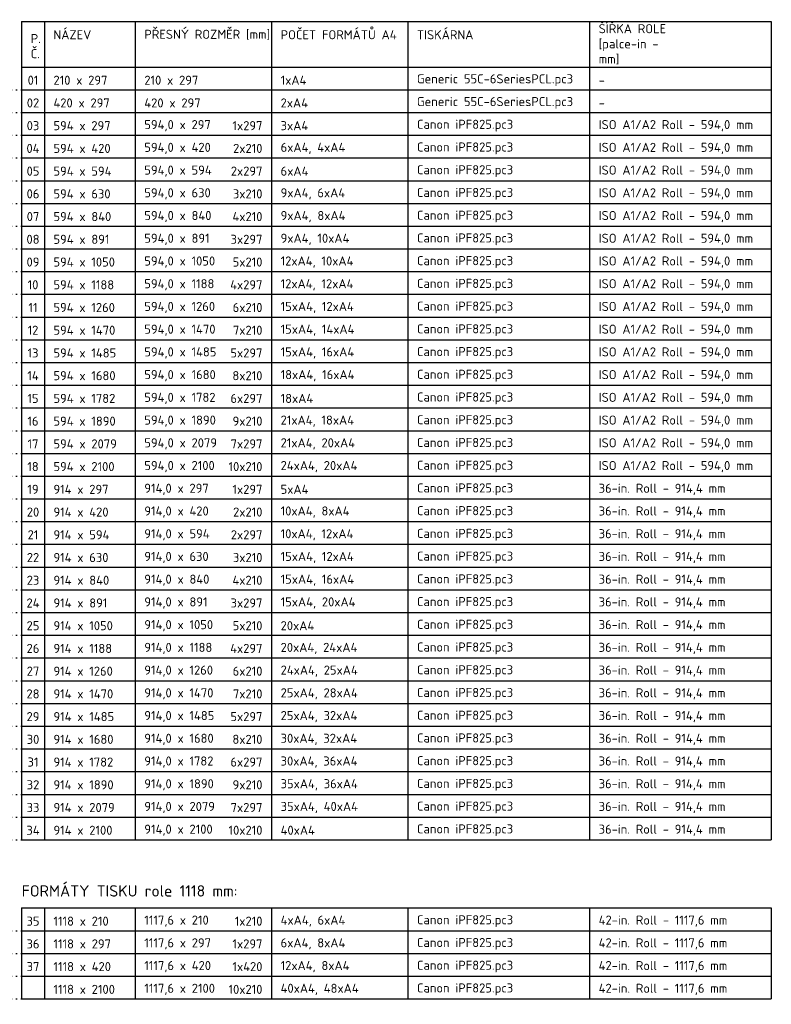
# Model space of a CAD drawing. Header units: metres. Extents: x -115250 to 1551995, y -140807 to 374743.
# Tile 39 of 205: x -50043 to -33500, y -20869 to 791. Entities that reach past the tile are written whole.
import ezdxf

# ---------------------------------------------------------------- set-up
doc = ezdxf.new("R2010")
doc.units = ezdxf.units.M
doc.header["$LTSCALE"] = 100
doc.linetypes.add('0104aTEČKOVANÁ', pattern=[1.1, 0.1, -1])
doc.layers.add('000-pomoc', color=30, linetype='Continuous', plot=False)
doc.styles.get("Standard").update_dxf_attribs({"font": 'isocpeur.ttf'})

msp = doc.modelspace()

# ---------------------------------------------------------------- linework, layer by layer
at = {"lineweight": 30}
for p, q in [((-50000, 750), (-50000, -17250)), ((-50000, 750), (-33500, 750)), ((-49500, 750), (-49500, -17250)), ((-47500, 750), (-47500, -17250)), ((-44500, 750), (-44500, -17250)), ((-41500, 750), (-41500, -17250)), ((-37500, 750), (-37500, -17250)), ((-33500, 750), (-33500, -17250)), ((-50000, -250), (-33500, -250)), ((-50000, -17250), (-33500, -17250)), ((-50000, -18750), (-50000, -20750)), ((-50000, -18750), (-33500, -18750)), ((-49500, -18750), (-49500, -20750)), ((-47500, -18750), (-47500, -20750)), ((-44500, -18750), (-44500, -20750)), ((-41500, -18750), (-41500, -20750)), ((-37500, -18750), (-37500, -20750)), ((-33500, -18750), (-33500, -20750))]:
    msp.add_line(p, q, dxfattribs=at)
for p, q in [((-50000, -750), (-33500, -750)), ((-50000, -1250), (-33500, -1250)), ((-50000, -1750), (-33500, -1750)), ((-50000, -2250), (-33500, -2250)), ((-50000, -2750), (-33500, -2750)), ((-50000, -3250), (-33500, -3250)), ((-50000, -3750), (-33500, -3750)), ((-50000, -4250), (-33500, -4250)), ((-50000, -4750), (-33500, -4750)), ((-50000, -5250), (-33500, -5250)), ((-50000, -5750), (-33500, -5750)), ((-50000, -6250), (-33500, -6250)), ((-50000, -6750), (-33500, -6750)), ((-50000, -7250), (-33500, -7250)), ((-50000, -7750), (-33500, -7750)), ((-50000, -8250), (-33500, -8250)), ((-50000, -8750), (-33500, -8750)), ((-50000, -9250), (-33500, -9250)), ((-50000, -9750), (-33500, -9750)), ((-50000, -10250), (-33500, -10250)), ((-50000, -10750), (-33500, -10750)), ((-50000, -11250), (-33500, -11250)), ((-50000, -11750), (-33500, -11750)), ((-50000, -12250), (-33500, -12250)), ((-50000, -12750), (-33500, -12750)), ((-50000, -13250), (-33500, -13250)), ((-50000, -13750), (-33500, -13750)), ((-50000, -14250), (-33500, -14250)), ((-50000, -14750), (-33500, -14750)), ((-50000, -15250), (-33500, -15250)), ((-50000, -15750), (-33500, -15750)), ((-50000, -16250), (-33500, -16250)), ((-50000, -16750), (-33500, -16750)), ((-50000, -19250), (-33500, -19250)), ((-50000, -19750), (-33500, -19750)), ((-50000, -20250), (-33500, -20250)), ((-50000, -20750), (-33500, -20750))]:
    msp.add_line(p, q)
at = {"layer": '000-pomoc', "color": 4, "linetype": '0104aTEČKOVANÁ'}
for p, q in [((-50000, -750), (-51790, -750)), ((-50000, -1250), (-51580, -1250)), ((-50000, -1750), (-51390.4, -1750)), ((-50000, -2250), (-52580, -2250)), ((-50000, -2750), (-53406, -2750)), ((-50000, -3250), (-52370, -3250)), ((-50000, -3750), (-54160, -3750)), ((-50000, -4250), (-52109, -4250)), ((-50000, -4750), (-53950, -4750)), ((-50000, -5250), (-56812, -5250)), ((-50000, -5750), (-52740, -5750)), ((-50000, -6250), (-55530, -6250)), ((-50000, -6750), (-52515, -6750)), ((-50000, -7250), (-57390.4, -7250)), ((-50000, -7750), (-52218, -7750)), ((-50000, -8250), (-55110, -8250)), ((-50000, -8750), (-58390.4, -8750)), ((-50000, -9250), (-54900, -9250)), ((-50000, -9750), (-51086.4, -9750)), ((-50000, -10250), (-51086.4, -10250)), ((-50000, -10750), (-53406, -10750)), ((-50000, -11250), (-51086.4, -11250)), ((-50000, -11750), (-53160, -11750)), ((-50000, -12250), (-51109, -12250)), ((-50000, -12750), (-55950, -12750)), ((-50000, -13250), (-53086.4, -13250)), ((-50000, -13750), (-57086.4, -13750)), ((-50000, -14250), (-51530, -14250)), ((-50000, -14750), (-54515, -14750)), ((-50000, -15250), (-58086.4, -15250)), ((-50000, -15750), (-59086.4, -15750)), ((-50000, -16250), (-60086.4, -16250)), ((-50000, -16750), (-53921, -16750)), ((-50000, -17250), (-56900, -17250)), ((-50000, -19250), (-56900, -19250)), ((-50000, -19750), (-56900, -19750)), ((-50000, -20250), (-56900, -20250)), ((-50000, -20750), (-56900, -20750))]:
    msp.add_line(p, q, dxfattribs=at)

# ---------------------------------------------------------------- texts
for s, width, heights, insert, char_height, attachment_point in [('PŘESNÝ ROZMĚR [mm]', 2642, [0], (-47300, 460.1), 200, 4), ('POČET FORMÁTŮ A4', 2462, [0], (-44300, 460.1), 200, 4), ('ŠÍŘKA ROLE [palce-in - mm]', 1842, [0], (-37300, 250), 200, 4), ('P.\\PČ.', 202, [0], (-49800, 210.1), 200, 4), ('NÁZEV', 802, [0], (-49300, 460.1), 200, 4), ('TISKÁRNA', 1202, [0], (-41300, 460.1), 200, 4), ('210 x 297', 1142, [0], (-49300, -539.9), 200, 4), ('210 x 297', 1142, [0], (-47300, -539.9), 200, 4), ('Generic 55C-6SeriesPCL.pc3', 3342, [0], (-41300, -539.9), 200, 4), ('01', 222, [0], (-49750, -539.9), 200, 5), ('1xA4', 562, [0], (-44300, -539.9), 200, 4), ('-', 122, [0], (-37300, -539.9), 200, 4), ('Generic 55C-6SeriesPCL.pc3', 3342, [0], (-41300, -1039.9), 200, 4), ('02', 262, [0], (-49750, -1039.9), 200, 5), ('420 x 297', 1202, [0], (-49300, -1039.9), 200, 4), ('420 x 297', 1222, [0], (-47300, -1039.9), 200, 4), ('2xA4', 562, [0], (-44300, -1039.9), 200, 4), ('-', 122, [0], (-37300, -1039.9), 200, 4), ('Canon iPF825.pc3', 2042, [0], (-41300, -1539.9), 200, 4), ('03', 262, [0], (-49750, -1539.9), 200, 5), ('594 x 297', 1202, [0], (-49300, -1539.9), 200, 4), ('594,0 x 297', 1412, [0], (-47300, -1539.9), 200, 4), ('3xA4', 562, [0], (-44300, -1539.9), 200, 4), ('ISO A1/A2 Roll - 594,0 mm', 3312, [0], (-37300, -1539.9), 200, 4), ('04', 282, [0], (-49750, -2039.9), 200, 5), ('594 x 420', 1222, [0], (-49300, -2039.9), 200, 4), ('594,0 x 420', 1452, [0], (-47300, -2039.9), 200, 4), ('6xA4, 4xA4', 1432, [0], (-44300, -2039.9), 200, 4), ('Canon iPF825.pc3', 2042, [0], (-41300, -2039.9), 200, 4), ('ISO A1/A2 Roll - 594,0 mm', 3312, [0], (-37300, -2039.9), 200, 4), ('Canon iPF825.pc3', 2042, [0], (-41300, -2539.9), 200, 4), ('05', 222, [200], (-49750, -2539.9), 200, 5), ('594 x 594', 1222, [0], (-49300, -2539.9), 200, 4), ('594,0 x 594', 1452, [0], (-47300, -2539.9), 200, 4), ('6xA4', 602, [0], (-44300, -2539.9), 200, 4), ('ISO A1/A2 Roll - 594,0 mm', 3312, [0], (-37300, -2539.9), 200, 4), ('Canon iPF825.pc3', 2042, [0], (-41300, -3039.9), 200, 4), ('06', 222, [0], (-49750, -3039.9), 200, 5), ('594 x 630', 1202, [0], (-49300, -3039.9), 200, 4), ('594,0 x 630', 1432, [0], (-47300, -3039.9), 200, 4), ('9xA4, 6xA4', 1412, [0], (-44300, -3039.9), 200, 4), ('ISO A1/A2 Roll - 594,0 mm', 3312, [0], (-37300, -3039.9), 200, 4), ('07', 262, [0], (-49750, -3539.9), 200, 5), ('594 x 840', 1222, [0], (-49300, -3539.9), 200, 4), ('594,0 x 840', 1452, [0], (-47300, -3539.9), 200, 4), ('9xA4, 8xA4', 1412, [0], (-44300, -3539.9), 200, 4), ('Canon iPF825.pc3', 2042, [0], (-41300, -3539.9), 200, 4), ('ISO A1/A2 Roll - 594,0 mm', 3312, [0], (-37300, -3539.9), 200, 4), ('594,0 x 891', 1392, [0], (-47300, -4039.9), 200, 4), ('Canon iPF825.pc3', 2042, [0], (-41300, -4039.9), 200, 4), ('08', 262, [0], (-49750, -4039.9), 200, 5), ('594 x 891', 1182, [0], (-49300, -4039.9), 200, 4), ('9xA4, 10xA4', 1512, [0], (-44300, -4039.9), 200, 4), ('ISO A1/A2 Roll - 594,0 mm', 3312, [0], (-37300, -4039.9), 200, 4), ('594 x 1050', 1302, [0], (-49300, -4539.9), 200, 4), ('594,0 x 1050', 1532, [0], (-47300, -4539.9), 200, 4), ('12xA4, 10xA4', 1612, [0], (-44300, -4539.9), 200, 4), ('Canon iPF825.pc3', 2042, [0], (-41300, -4539.9), 200, 4), ('09', 262, [0], (-49750, -4539.9), 200, 5), ('ISO A1/A2 Roll - 594,0 mm', 3312, [0], (-37300, -4539.9), 200, 4), ('10', 222, [0], (-49750, -5039.9), 200, 5), ('594 x 1188', 1262, [0], (-49300, -5039.9), 200, 4), ('594,0 x 1188', 1492, [0], (-47300, -5039.9), 200, 4), ('12xA4, 12xA4', 1612, [0], (-44300, -5039.9), 200, 4), ('Canon iPF825.pc3', 2042, [0], (-41300, -5039.9), 200, 4), ('ISO A1/A2 Roll - 594,0 mm', 3312, [0], (-37300, -5039.9), 200, 4), ('594 x 1260', 1302, [0], (-49300, -5539.9), 200, 4), ('594,0 x 1260', 1532, [0], (-47300, -5539.9), 200, 4), ('15xA4, 12xA4', 1612, [0], (-44300, -5539.9), 200, 4), ('Canon iPF825.pc3', 2042, [0], (-41300, -5539.9), 200, 4), ('11', 182, [0], (-49750, -5539.9), 200, 5), ('ISO A1/A2 Roll - 594,0 mm', 3312, [0], (-37300, -5539.9), 200, 4), ('15xA4, 14xA4', 1612, [0], (-44300, -6039.9), 200, 4), ('Canon iPF825.pc3', 2042, [0], (-41300, -6039.9), 200, 4), ('12', 222, [0], (-49750, -6039.9), 200, 5), ('594 x 1470', 1322, [0], (-49300, -6039.9), 200, 4), ('594,0 x 1470', 1552, [0], (-47300, -6039.9), 200, 4), ('ISO A1/A2 Roll - 594,0 mm', 3312, [0], (-37300, -6039.9), 200, 4), ('15xA4, 16xA4', 1612, [0], (-44300, -6539.9), 200, 4), ('Canon iPF825.pc3', 2042, [0], (-41300, -6539.9), 200, 4), ('13', 222, [0], (-49750, -6539.9), 200, 5), ('594 x 1485', 1322, [0], (-49300, -6539.9), 200, 4), ('594,0 x 1485', 1552, [0], (-47300, -6539.9), 200, 4), ('ISO A1/A2 Roll - 594,0 mm', 3312, [0], (-37300, -6539.9), 200, 4), ('594 x 1680', 1302, [0], (-49300, -7039.9), 200, 4), ('594,0 x 1680', 1532, [0], (-47300, -7039.9), 200, 4), ('18xA4, 16xA4', 1612, [0], (-44300, -7039.9), 200, 4), ('Canon iPF825.pc3', 2042, [0], (-41300, -7039.9), 200, 4), ('ISO A1/A2 Roll - 594,0 mm', 3312, [0], (-37300, -7039.9), 200, 4), ('14', 222, [0], (-49750, -7039.9), 200, 5), ('594 x 1782', 1302, [0], (-49300, -7539.9), 200, 4), ('594,0 x 1782', 1532, [0], (-47300, -7539.9), 200, 4), ('Canon iPF825.pc3', 2042, [0], (-41300, -7539.9), 200, 4), ('15', 222, [0], (-49750, -7539.9), 200, 5), ('18xA4', 702, [0], (-44300, -7539.9), 200, 4), ('ISO A1/A2 Roll - 594,0 mm', 3312, [0], (-37300, -7539.9), 200, 4), ('594 x 1890', 1302, [0], (-49300, -8039.9), 200, 4), ('594,0 x 1890', 1532, [0], (-47300, -8039.9), 200, 4), ('21xA4, 18xA4', 1612, [0], (-44300, -8039.9), 200, 4), ('Canon iPF825.pc3', 2042, [0], (-41300, -8039.9), 200, 4), ('16', 222, [0], (-49750, -8039.9), 200, 5), ('ISO A1/A2 Roll - 594,0 mm', 3312, [0], (-37300, -8039.9), 200, 4), ('17', 222, [0], (-49750, -8539.9), 200, 5), ('594 x 2079', 1342, [0], (-49300, -8539.9), 200, 4), ('594,0 x 2079', 1572, [0], (-47300, -8539.9), 200, 4), ('21xA4, 20xA4', 1672, [0], (-44300, -8539.9), 200, 4), ('Canon iPF825.pc3', 2042, [0], (-41300, -8539.9), 200, 4), ('ISO A1/A2 Roll - 594,0 mm', 3312, [0], (-37300, -8539.9), 200, 4), ('594 x 2100', 1302, [0], (-49300, -9039.9), 200, 4), ('594,0 x 2100', 1532, [0], (-47300, -9039.9), 200, 4), ('Canon iPF825.pc3', 2042, [0], (-41300, -9039.9), 200, 4), ('18', 222, [0], (-49750, -9039.9), 200, 5), ('24xA4, 20xA4', 1712, [0], (-44300, -9039.9), 200, 4), ('ISO A1/A2 Roll - 594,0 mm', 3312, [0], (-37300, -9039.9), 200, 4), ('914 x 297', 1162, [0], (-49300, -9539.9), 200, 4), ('914,0 x 297', 1392, [0], (-47300, -9539.9), 200, 4), ('Canon iPF825.pc3', 2042, [0], (-41300, -9539.9), 200, 4), ('36-in. Roll - 914,4 mm', 2732, [0], (-37300, -9539.9), 200, 4), ('19', 222, [0], (-49750, -9539.9), 200, 5), ('5xA4', 602, [0], (-44300, -9539.9), 200, 4), ('20', 262, [0], (-49750, -10039.9), 200, 5), ('914 x 420', 1182, [0], (-49300, -10039.9), 200, 4), ('914,0 x 420', 1412, [0], (-47300, -10039.9), 200, 4), ('10xA4, 8xA4', 1512, [0], (-44300, -10039.9), 200, 4), ('Canon iPF825.pc3', 2042, [0], (-41300, -10039.9), 200, 4), ('36-in. Roll - 914,4 mm', 2732, [0], (-37300, -10039.9), 200, 4), ('10xA4, 12xA4', 1612, [0], (-44300, -10539.9), 200, 4), ('Canon iPF825.pc3', 2042, [0], (-41300, -10539.9), 200, 4), ('36-in. Roll - 914,4 mm', 2732, [0], (-37300, -10539.9), 200, 4), ('21', 222, [0], (-49750, -10539.9), 200, 5), ('914 x 594', 1182, [0], (-49300, -10539.9), 200, 4), ('914,0 x 594', 1412, [0], (-47300, -10539.9), 200, 4), ('914 x 630', 1162, [0], (-49300, -11039.9), 200, 4), ('914,0 x 630', 1392, [0], (-47300, -11039.9), 200, 4), ('15xA4, 12xA4', 1612, [0], (-44300, -11039.9), 200, 4), ('Canon iPF825.pc3', 2042, [0], (-41300, -11039.9), 200, 4), ('36-in. Roll - 914,4 mm', 2732, [0], (-37300, -11039.9), 200, 4), ('22', 262, [0], (-49750, -11039.9), 200, 5), ('36-in. Roll - 914,4 mm', 2732, [0], (-37300, -11539.9), 200, 4), ('23', 262, [0], (-49750, -11539.9), 200, 5), ('914 x 840', 1182, [0], (-49300, -11539.9), 200, 4), ('914,0 x 840', 1412, [0], (-47300, -11539.9), 200, 4), ('15xA4, 16xA4', 1612, [0], (-44300, -11539.9), 200, 4), ('Canon iPF825.pc3', 2042, [0], (-41300, -11539.9), 200, 4), ('914 x 891', 1122, [0], (-49300, -12039.9), 200, 4), ('914,0 x 891', 1352, [0], (-47300, -12039.9), 200, 4), ('Canon iPF825.pc3', 2042, [0], (-41300, -12039.9), 200, 4), ('36-in. Roll - 914,4 mm', 2732, [0], (-37300, -12039.9), 200, 4), ('24', 282, [0], (-49750, -12039.9), 200, 5), ('15xA4, 20xA4', 1652, [0], (-44300, -12039.9), 200, 4), ('914 x 1050', 1262, [0], (-49300, -12539.9), 200, 4), ('914,0 x 1050', 1492, [0], (-47300, -12539.9), 200, 4), ('Canon iPF825.pc3', 2042, [0], (-41300, -12539.9), 200, 4), ('36-in. Roll - 914,4 mm', 2732, [0], (-37300, -12539.9), 200, 4), ('25', 262, [0], (-49750, -12539.9), 200, 5), ('20xA4', 742, [0], (-44300, -12539.9), 200, 4), ('914 x 1188', 1222, [0], (-49300, -13039.9), 200, 4), ('914,0 x 1188', 1452, [0], (-47300, -13039.9), 200, 4), ('Canon iPF825.pc3', 2042, [0], (-41300, -13039.9), 200, 4), ('36-in. Roll - 914,4 mm', 2732, [0], (-37300, -13039.9), 200, 4), ('26', 262, [0], (-49750, -13039.9), 200, 5), ('20xA4, 24xA4', 1712, [0], (-44300, -13039.9), 200, 4), ('914 x 1260', 1262, [0], (-49300, -13539.9), 200, 4), ('914,0 x 1260', 1492, [0], (-47300, -13539.9), 200, 4), ('Canon iPF825.pc3', 2042, [0], (-41300, -13539.9), 200, 4), ('36-in. Roll - 914,4 mm', 2732, [0], (-37300, -13539.9), 200, 4), ('27', 262, [0], (-49750, -13539.9), 200, 5), ('24xA4, 25xA4', 1712, [0], (-44300, -13539.9), 200, 4), ('914 x 1470', 1282, [0], (-49300, -14039.9), 200, 4), ('914,0 x 1470', 1512, [0], (-47300, -14039.9), 200, 4), ('Canon iPF825.pc3', 2042, [0], (-41300, -14039.9), 200, 4), ('36-in. Roll - 914,4 mm', 2732, [0], (-37300, -14039.9), 200, 4), ('28', 262, [0], (-49750, -14039.9), 200, 5), ('25xA4, 28xA4', 1692, [0], (-44300, -14039.9), 200, 4), ('914 x 1485', 1282, [0], (-49300, -14539.9), 200, 4), ('914,0 x 1485', 1512, [0], (-47300, -14539.9), 200, 4), ('Canon iPF825.pc3', 2042, [0], (-41300, -14539.9), 200, 4), ('36-in. Roll - 914,4 mm', 2732, [0], (-37300, -14539.9), 200, 4), ('29', 262, [0], (-49750, -14539.9), 200, 5), ('25xA4, 32xA4', 1692, [0], (-44300, -14539.9), 200, 4), ('30', 262, [0], (-49750, -15039.9), 200, 5), ('914 x 1680', 1262, [0], (-49300, -15039.9), 200, 4), ('914,0 x 1680', 1492, [0], (-47300, -15039.9), 200, 4), ('30xA4, 32xA4', 1692, [0], (-44300, -15039.9), 200, 4), ('Canon iPF825.pc3', 2042, [0], (-41300, -15039.9), 200, 4), ('36-in. Roll - 914,4 mm', 2732, [0], (-37300, -15039.9), 200, 4), ('914 x 1782', 1262, [0], (-49300, -15539.9), 200, 4), ('914,0 x 1782', 1472, [0], (-47300, -15539.9), 200, 4), ('Canon iPF825.pc3', 2042, [0], (-41300, -15539.9), 200, 4), ('36-in. Roll - 914,4 mm', 2732, [0], (-37300, -15539.9), 200, 4), ('31', 282, [0], (-49750, -15539.9), 200, 5), ('30xA4, 36xA4', 1692, [0], (-44300, -15539.9), 200, 4), ('914 x 1890', 1262, [0], (-49300, -16039.9), 200, 4), ('914,0 x 1890', 1492, [0], (-47300, -16039.9), 200, 4), ('Canon iPF825.pc3', 2042, [0], (-41300, -16039.9), 200, 4), ('36-in. Roll - 914,4 mm', 2732, [0], (-37300, -16039.9), 200, 4), ('32', 262, [0], (-49750, -16039.9), 200, 5), ('35xA4, 36xA4', 1692, [0], (-44300, -16039.9), 200, 4), ('33', 262, [0], (-49750, -16539.9), 200, 5), ('914 x 2079', 1302, [0], (-49300, -16539.9), 200, 4), ('914,0 x 2079', 1532, [0], (-47300, -16539.9), 200, 4), ('35xA4, 40xA4', 1712, [0], (-44300, -16539.9), 200, 4), ('Canon iPF825.pc3', 2042, [0], (-41300, -16539.9), 200, 4), ('36-in. Roll - 914,4 mm', 2732, [0], (-37300, -16539.9), 200, 4), ('914 x 2100', 1262, [0], (-49300, -17039.9), 200, 4), ('914,0 x 2100', 1492, [0], (-47300, -17039.9), 200, 4), ('Canon iPF825.pc3', 2042, [0], (-41300, -17039.9), 200, 4), ('36-in. Roll - 914,4 mm', 2732, [0], (-37300, -17039.9), 200, 4), ('34', 282, [0], (-49750, -17039.9), 200, 5), ('40xA4', 762, [0], (-44300, -17039.9), 200, 4), ('FORMÁTY TISKU role 1118 mm:', 4577.5, [0], (-50000, -18500), 250, 7), ('1118 x 210', 1182, [0], (-49300, -19039.9), 200, 4), ('1117,6 x 210', 1392, [0], (-47300, -19039.9), 200, 4), ('Canon iPF825.pc3', 2042, [0], (-41300, -19039.9), 200, 4), ('42-in. Roll - 1117,6 mm', 2772, [0], (-37300, -19039.9), 200, 4), ('35', 282, [0], (-49750, -19039.9), 200, 5), ('4xA4, 6xA4', 1432, [0], (-44300, -19039.9), 200, 4), ('1118 x 297', 1222, [0], (-49300, -19539.9), 200, 4), ('1117,6 x 297', 1432, [0], (-47300, -19539.9), 200, 4), ('Canon iPF825.pc3', 2042, [0], (-41300, -19539.9), 200, 4), ('42-in. Roll - 1117,6 mm', 2772, [0], (-37300, -19539.9), 200, 4), ('36', 262, [0], (-49750, -19539.9), 200, 5), ('6xA4, 8xA4', 1432, [0], (-44300, -19539.9), 200, 4), ('1118 x 420', 1222, [0], (-49300, -20039.9), 200, 4), ('1117,6 x 420', 1432, [0], (-47300, -20039.9), 200, 4), ('Canon iPF825.pc3', 2042, [0], (-41300, -20039.9), 200, 4), ('42-in. Roll - 1117,6 mm', 2772, [0], (-37300, -20039.9), 200, 4), ('37', 262, [0], (-49750, -20039.9), 200, 5), ('12xA4, 8xA4', 1512, [0], (-44300, -20039.9), 200, 4), ('1118 x 2100', 1322, [0], (-49300, -20539.9), 200, 4), ('1117,6 x 2100', 1532, [0], (-47300, -20539.9), 200, 4), ('Canon iPF825.pc3', 2042, [0], (-41300, -20539.9), 200, 4), ('42-in. Roll - 1117,6 mm', 2772, [0], (-37300, -20539.9), 200, 4), ('40xA4, 48xA4', 1732, [0], (-44300, -20539.9), 200, 4)]:
    msp.add_mtext_dynamic_manual_height_columns(s, width=width, gutter_width=12.5, heights=heights, dxfattribs=dict(insert=insert, char_height=char_height, attachment_point=attachment_point))
at = {"layer": '000-pomoc', "char_height": 200, "attachment_point": 6}
for s, width, insert in [('1x297', 642, (-44700, -1539.9)), ('2x210', 642, (-44700, -2039.9)), ('2x297', 682, (-44700, -2539.9)), ('3x210', 642, (-44700, -3039.9)), ('4x210', 662, (-44700, -3539.9)), ('3x297', 682, (-44700, -4039.9)), ('5x210', 642, (-44700, -4539.9)), ('4x297', 642, (-44700, -5039.9)), ('6x210', 642, (-44700, -5539.9)), ('7x210', 642, (-44700, -6039.9)), ('5x297', 682, (-44700, -6539.9)), ('8x210', 682, (-44700, -7039.9)), ('6x297', 682, (-44700, -7539.9)), ('9x210', 682, (-44700, -8039.9)), ('7x297', 682, (-44700, -8539.9)), ('10x210', 742, (-44700, -9039.9)), ('1x297', 642, (-44700, -9539.9)), ('2x210', 562, (-44700, -10039.9)), ('2x297', 682, (-44700, -10539.9)), ('3x210', 642, (-44700, -11039.9)), ('4x210', 662, (-44700, -11539.9)), ('3x297', 682, (-44700, -12039.9)), ('5x210', 642, (-44700, -12539.9)), ('4x297', 702, (-44700, -13039.9)), ('6x210', 642, (-44700, -13539.9)), ('7x210', 642, (-44700, -14039.9)), ('5x297', 682, (-44700, -14539.9)), ('8x210', 642, (-44700, -15039.9)), ('6x297', 642, (-44700, -15539.9)), ('9x210', 642, (-44700, -16039.9)), ('7x297', 682, (-44700, -16539.9)), ('10x210', 742, (-44700, -17039.9)), ('1x210', 602, (-44700, -19039.9)), ('1x297', 602, (-44700, -19539.9)), ('1x420', 602, (-44700, -20039.9)), ('10x210', 742, (-44700, -20539.9))]:
    msp.add_mtext_dynamic_manual_height_columns(s, width=width, gutter_width=12.5, heights=[0], dxfattribs=dict(at, insert=insert))

doc.saveas('drawing.dxf')
